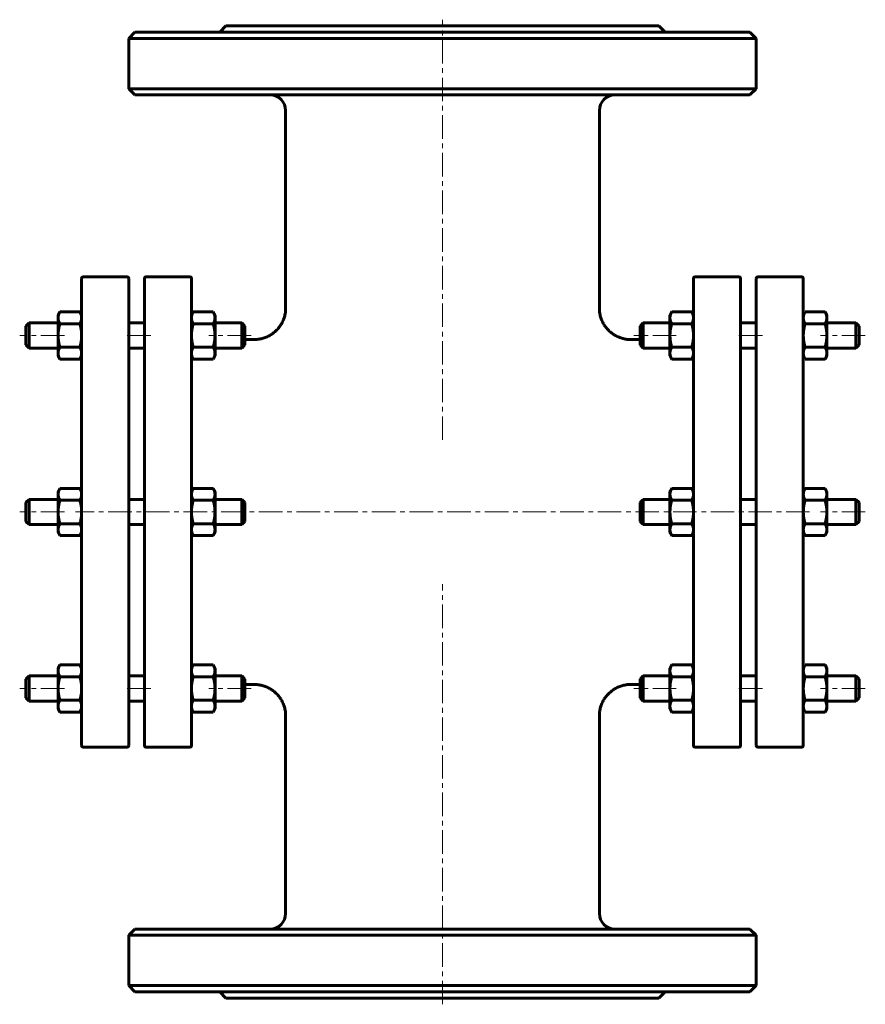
# Model space of a CAD drawing. Header units: millimetres. Extents: x 323 to 593, y 50 to 364.
import ezdxf

# ---------------------------------------------------------------- set-up
doc = ezdxf.new("R2010")
doc.units = ezdxf.units.MM
doc.linetypes.add('K5LT_AXLED', pattern=[12, 7.5, -1.5, 1.5, -1.5])
doc.linetypes.add('K5LT_BASIC', pattern=[0])
doc.layers.add('Системный слой (1)', color=7, linetype='Continuous', true_color=0x6c6c6c)

# ---------------------------------------------------------------- blocks, each defined once
blk = doc.blocks.new('U0')
at = {"layer": 'Системный слой (1)', "linetype": 'K5LT_BASIC', "lineweight": 60}
for p, q in [((395.13, 152.27), (398.13, 152.27)), ((518.14, 152.27), (521.13, 152.27))]:
    blk.add_line(p, q, dxfattribs=at)
blk = doc.blocks.new('U1')
at = {"layer": 'Системный слой (1)', "linetype": 'K5LT_BASIC', "lineweight": 60}
for p, q in [((395.13, 262.27), (398.14, 262.27)), ((518.13, 262.27), (521.13, 262.27))]:
    blk.add_line(p, q, dxfattribs=at)

msp = doc.modelspace()

# ---------------------------------------------------------------- linework, layer by layer
at = {"layer": 'Системный слой (1)', "linetype": 'K5LT_AXLED', "lineweight": 18}
for p, q in [((458.13, 230.27), (458.13, 364.27)), ((337.63, 263.56), (323.38, 263.56)), ((365.13, 263.56), (356.13, 263.56)), ((397.13, 263.56), (383.63, 263.56)), ((532.63, 263.56), (519.13, 263.56)), ((560.13, 263.56), (551.13, 263.56)), ((592.88, 263.56), (578.63, 263.56)), ((337.63, 207.27), (323.38, 207.27)), ((575.13, 207.27), (341.13, 207.27)), ((592.88, 207.27), (578.63, 207.27)), ((458.13, 50.27), (458.13, 184.27)), ((337.63, 150.98), (323.38, 150.98)), ((365.13, 150.98), (356.13, 150.98)), ((397.13, 150.98), (383.63, 150.98)), ((532.63, 150.98), (519.13, 150.98)), ((560.13, 150.98), (551.13, 150.98)), ((592.88, 150.98), (578.63, 150.98))]:
    msp.add_line(p, q, dxfattribs=at)
at = {"layer": 'Системный слой (1)', "linetype": 'K5LT_BASIC', "lineweight": 60}
for p, q in [((389.13, 362.27), (387.13, 360.27)), ((389.13, 362.27), (527.13, 362.27)), ((527.13, 362.27), (529.13, 360.27)), ((360.13, 360.27), (358.13, 358.27)), ((358.13, 342.27), (358.13, 358.27)), ((358.13, 358.27), (558.13, 358.27)), ((360.13, 360.27), (556.13, 360.27)), ((556.13, 360.27), (558.13, 358.27)), ((558.13, 342.27), (558.13, 358.27)), ((360.13, 340.27), (358.13, 342.27)), ((558.13, 342.27), (358.13, 342.27)), ((556.13, 340.27), (558.13, 342.27)), ((360.13, 340.27), (556.13, 340.27)), ((408.14, 272.27), (408.13, 335.27)), ((508.13, 272.27), (508.13, 335.27)), ((343.13, 132.77), (343.13, 281.77)), ((343.63, 282.27), (357.63, 282.27)), ((358.13, 281.77), (358.13, 132.77)), ((363.13, 132.77), (363.13, 281.77)), ((377.63, 282.27), (363.63, 282.27)), ((378.13, 281.77), (378.13, 132.77)), ((538.13, 281.77), (538.13, 132.77)), ((552.63, 282.27), (538.63, 282.27)), ((553.13, 132.77), (553.13, 281.77)), ((558.13, 281.77), (558.13, 132.77)), ((558.63, 282.27), (572.63, 282.27)), ((573.13, 132.77), (573.13, 281.77)), ((335.63, 270.06), (336.21, 271.06)), ((335.63, 269.19), (335.63, 270.06)), ((336.21, 271.06), (342.55, 271.06)), ((343.13, 270.06), (342.55, 271.06)), ((378.13, 270.06), (378.71, 271.06)), ((378.71, 271.06), (385.05, 271.06)), ((385.63, 270.06), (385.05, 271.06)), ((385.63, 270.06), (385.63, 269.19)), ((530.63, 270.06), (531.21, 271.06)), ((530.63, 269.19), (530.63, 270.06)), ((531.21, 271.06), (537.55, 271.06)), ((538.13, 270.06), (537.55, 271.06)), ((573.13, 270.06), (573.71, 271.06)), ((573.71, 271.06), (580.05, 271.06)), ((580.63, 270.06), (580.05, 271.06)), ((580.63, 270.06), (580.63, 269.19)), ((325.38, 266.56), (326.38, 267.56)), ((326.38, 267.56), (326.38, 259.56)), ((326.38, 267.56), (335.63, 267.56)), ((335.63, 263.56), (335.63, 269.19)), ((336.21, 267.31), (342.55, 267.31)), ((358.13, 267.56), (363.13, 267.56)), ((378.71, 267.31), (385.05, 267.31)), ((385.63, 269.19), (385.63, 263.56)), ((385.63, 267.56), (394.13, 267.56)), ((395.13, 266.56), (394.13, 267.56)), ((394.13, 259.56), (394.13, 267.56)), ((521.13, 266.56), (522.13, 267.56)), ((522.13, 259.56), (522.13, 267.56)), ((522.13, 267.56), (530.63, 267.56)), ((530.63, 263.56), (530.63, 269.19)), ((531.21, 267.31), (537.55, 267.31)), ((553.13, 267.56), (558.13, 267.56)), ((573.71, 267.31), (580.05, 267.31)), ((580.63, 269.19), (580.63, 263.56)), ((580.63, 267.56), (589.88, 267.56)), ((589.88, 267.56), (589.88, 259.56)), ((590.88, 266.56), (589.88, 267.56)), ((325.38, 260.56), (325.38, 266.56)), ((395.13, 266.56), (395.13, 260.56)), ((521.13, 266.56), (521.13, 260.56)), ((590.88, 260.56), (590.88, 266.56)), ((335.63, 257.93), (335.63, 263.56)), ((385.63, 263.56), (385.63, 257.93)), ((398.14, 262.27), (398.14, 262.27)), ((518.13, 262.27), (518.13, 262.27)), ((530.63, 257.93), (530.63, 263.56)), ((580.63, 263.56), (580.63, 257.93)), ((325.38, 260.56), (326.38, 259.56)), ((326.38, 259.56), (335.63, 259.56)), ((335.63, 257.06), (335.63, 257.93)), ((336.21, 259.81), (342.55, 259.81)), ((358.13, 259.56), (363.13, 259.56)), ((378.71, 259.81), (385.05, 259.81)), ((385.63, 259.56), (394.13, 259.56)), ((385.63, 257.93), (385.63, 257.06)), ((395.13, 260.56), (394.13, 259.56)), ((521.13, 260.56), (522.13, 259.56)), ((522.13, 259.56), (530.63, 259.56)), ((530.63, 257.06), (530.63, 257.93)), ((531.21, 259.81), (537.55, 259.81)), ((553.13, 259.56), (558.13, 259.56)), ((573.71, 259.81), (580.05, 259.81)), ((580.63, 259.56), (589.88, 259.56)), ((580.63, 257.93), (580.63, 257.06)), ((590.88, 260.56), (589.88, 259.56)), ((335.63, 257.06), (336.21, 256.05)), ((336.21, 256.05), (342.55, 256.05)), ((343.13, 257.06), (342.55, 256.05)), ((378.13, 257.06), (378.71, 256.05)), ((378.71, 256.05), (385.05, 256.05)), ((385.63, 257.06), (385.05, 256.05)), ((530.63, 257.06), (531.21, 256.05)), ((531.21, 256.05), (537.55, 256.05)), ((538.13, 257.06), (537.55, 256.05)), ((573.13, 257.06), (573.71, 256.05)), ((573.71, 256.05), (580.05, 256.05)), ((580.63, 257.06), (580.05, 256.05)), ((335.63, 213.77), (336.21, 214.77)), ((335.63, 212.9), (335.63, 213.77)), ((336.21, 214.77), (342.55, 214.77)), ((343.13, 213.77), (342.55, 214.77)), ((378.13, 213.77), (378.71, 214.77)), ((378.71, 214.77), (385.05, 214.77)), ((385.63, 213.77), (385.05, 214.77)), ((385.63, 213.77), (385.63, 212.9)), ((530.63, 213.77), (531.21, 214.77)), ((530.63, 212.9), (530.63, 213.77)), ((531.21, 214.77), (537.55, 214.77)), ((538.13, 213.77), (537.55, 214.77)), ((573.13, 213.77), (573.71, 214.77)), ((573.71, 214.77), (580.05, 214.77)), ((580.63, 213.77), (580.05, 214.77)), ((580.63, 213.77), (580.63, 212.9)), ((325.38, 210.27), (326.38, 211.27)), ((326.38, 211.27), (326.38, 203.27)), ((326.38, 211.27), (335.63, 211.27)), ((335.63, 207.27), (335.63, 212.9)), ((336.21, 211.02), (342.55, 211.02)), ((358.13, 211.27), (363.13, 211.27)), ((378.71, 211.02), (385.05, 211.02)), ((385.63, 212.9), (385.63, 207.27)), ((385.63, 211.27), (394.13, 211.27)), ((394.13, 203.27), (394.13, 211.27)), ((395.13, 210.27), (394.13, 211.27)), ((521.13, 210.27), (522.13, 211.27)), ((522.13, 203.27), (522.13, 211.27)), ((522.13, 211.27), (530.63, 211.27)), ((530.63, 207.27), (530.63, 212.9)), ((531.21, 211.02), (537.55, 211.02)), ((553.13, 211.27), (558.13, 211.27)), ((573.71, 211.02), (580.05, 211.02)), ((580.63, 212.9), (580.63, 207.27)), ((580.63, 211.27), (589.88, 211.27)), ((590.88, 210.27), (589.88, 211.27)), ((589.88, 211.27), (589.88, 203.27)), ((325.38, 204.27), (325.38, 210.27)), ((335.63, 201.64), (335.63, 207.27)), ((385.63, 207.27), (385.63, 201.64)), ((395.13, 210.27), (395.13, 204.27)), ((521.13, 210.27), (521.13, 204.27)), ((530.63, 201.64), (530.63, 207.27)), ((580.63, 207.27), (580.63, 201.64)), ((590.88, 204.27), (590.88, 210.27)), ((325.38, 204.27), (326.38, 203.27)), ((395.13, 204.27), (394.13, 203.27)), ((521.13, 204.27), (522.13, 203.27)), ((590.88, 204.27), (589.88, 203.27)), ((326.38, 203.27), (335.63, 203.27)), ((335.63, 200.77), (335.63, 201.64)), ((336.21, 203.51), (342.55, 203.51)), ((358.13, 203.27), (363.13, 203.27)), ((378.71, 203.51), (385.05, 203.51)), ((385.63, 203.27), (394.13, 203.27)), ((385.63, 201.64), (385.63, 200.77)), ((522.13, 203.27), (530.63, 203.27)), ((530.63, 200.77), (530.63, 201.64)), ((531.21, 203.51), (537.55, 203.51)), ((553.13, 203.27), (558.13, 203.27)), ((573.71, 203.51), (580.05, 203.51)), ((580.63, 203.27), (589.88, 203.27)), ((580.63, 201.64), (580.63, 200.77)), ((335.63, 200.77), (336.21, 199.76)), ((336.21, 199.76), (342.55, 199.76)), ((343.13, 200.77), (342.55, 199.76)), ((378.13, 200.77), (378.71, 199.76)), ((378.71, 199.76), (385.05, 199.76)), ((385.63, 200.77), (385.05, 199.76)), ((530.63, 200.77), (531.21, 199.76)), ((531.21, 199.76), (537.55, 199.76)), ((538.13, 200.77), (537.55, 199.76)), ((573.13, 200.77), (573.71, 199.76)), ((573.71, 199.76), (580.05, 199.76)), ((580.63, 200.77), (580.05, 199.76)), ((335.63, 157.48), (336.21, 158.48)), ((335.63, 156.6), (335.63, 157.48)), ((336.21, 158.48), (342.55, 158.48)), ((343.13, 157.48), (342.55, 158.48)), ((378.13, 157.48), (378.71, 158.48)), ((378.71, 158.48), (385.05, 158.48)), ((385.63, 157.48), (385.05, 158.48)), ((385.63, 157.48), (385.63, 156.6)), ((530.63, 157.48), (531.21, 158.48)), ((530.63, 156.6), (530.63, 157.48)), ((531.21, 158.48), (537.55, 158.48)), ((538.13, 157.48), (537.55, 158.48)), ((573.13, 157.48), (573.71, 158.48)), ((573.71, 158.48), (580.05, 158.48)), ((580.63, 157.48), (580.05, 158.48)), ((580.63, 157.48), (580.63, 156.6)), ((325.38, 153.98), (326.38, 154.98)), ((325.38, 147.98), (325.38, 153.98)), ((326.38, 154.98), (335.63, 154.98)), ((326.38, 154.98), (326.38, 146.98)), ((335.63, 150.98), (335.63, 156.6)), ((336.21, 154.73), (342.55, 154.73)), ((358.13, 154.98), (363.13, 154.98)), ((378.71, 154.73), (385.05, 154.73)), ((385.63, 156.6), (385.63, 150.98)), ((385.63, 154.98), (394.13, 154.98)), ((395.13, 153.98), (394.13, 154.98)), ((394.13, 146.98), (394.13, 154.98)), ((395.13, 153.98), (395.13, 147.98)), ((521.13, 153.98), (522.13, 154.98)), ((521.13, 153.98), (521.13, 147.98)), ((522.13, 154.98), (530.63, 154.98)), ((522.13, 146.98), (522.13, 154.98)), ((530.63, 150.98), (530.63, 156.6)), ((531.21, 154.73), (537.55, 154.73)), ((553.13, 154.98), (558.13, 154.98)), ((573.71, 154.73), (580.05, 154.73)), ((580.63, 156.6), (580.63, 150.98)), ((580.63, 154.98), (589.88, 154.98)), ((589.88, 154.98), (589.88, 146.98)), ((590.88, 153.98), (589.88, 154.98)), ((590.88, 147.98), (590.88, 153.98)), ((335.63, 145.35), (335.63, 150.98)), ((385.63, 150.98), (385.63, 145.35)), ((530.63, 145.35), (530.63, 150.98)), ((580.63, 150.98), (580.63, 145.35)), ((325.38, 147.98), (326.38, 146.98)), ((395.13, 147.98), (394.13, 146.98)), ((521.13, 147.98), (522.13, 146.98)), ((590.88, 147.98), (589.88, 146.98)), ((326.38, 146.98), (335.63, 146.98)), ((335.63, 144.48), (335.63, 145.35)), ((335.63, 144.48), (336.21, 143.47)), ((336.21, 147.22), (342.55, 147.22)), ((343.13, 144.48), (342.55, 143.47)), ((358.13, 146.98), (363.13, 146.98)), ((378.13, 144.48), (378.71, 143.47)), ((378.71, 147.22), (385.05, 147.22)), ((385.63, 144.48), (385.05, 143.47)), ((385.63, 146.98), (394.13, 146.98)), ((385.63, 145.35), (385.63, 144.48)), ((522.13, 146.98), (530.63, 146.98)), ((530.63, 144.48), (530.63, 145.35)), ((530.63, 144.48), (531.21, 143.47)), ((531.21, 147.22), (537.55, 147.22)), ((538.13, 144.48), (537.55, 143.47)), ((553.13, 146.98), (558.13, 146.98)), ((573.13, 144.48), (573.71, 143.47)), ((573.71, 147.22), (580.05, 147.22)), ((580.63, 144.48), (580.05, 143.47)), ((580.63, 146.98), (589.88, 146.98)), ((580.63, 145.35), (580.63, 144.48)), ((336.21, 143.47), (342.55, 143.47)), ((378.71, 143.47), (385.05, 143.47)), ((408.13, 79.27), (408.13, 142.27)), ((408.13, 142.27), (408.13, 142.27)), ((508.13, 79.27), (508.14, 142.27)), ((508.14, 142.27), (508.14, 142.27)), ((531.21, 143.47), (537.55, 143.47)), ((573.71, 143.47), (580.05, 143.47)), ((343.63, 132.27), (357.63, 132.27)), ((377.63, 132.27), (363.63, 132.27)), ((552.63, 132.27), (538.63, 132.27)), ((558.63, 132.27), (572.63, 132.27)), ((360.13, 74.27), (358.13, 72.27)), ((358.13, 72.27), (558.13, 72.27)), ((358.13, 56.27), (358.13, 72.27)), ((556.13, 74.27), (360.13, 74.27)), ((556.13, 74.27), (558.13, 72.27)), ((558.13, 56.27), (558.13, 72.27)), ((558.13, 56.27), (358.13, 56.27)), ((360.13, 54.27), (358.13, 56.27)), ((360.13, 54.27), (556.13, 54.27)), ((389.13, 52.27), (387.13, 54.27)), ((527.13, 52.27), (529.13, 54.27)), ((556.13, 54.27), (558.13, 56.27)), ((389.13, 52.27), (527.13, 52.27))]:
    msp.add_line(p, q, dxfattribs=at)
for centre, radius, start, end in [((403.13, 335.27), 5, 0, 90), ((513.13, 335.27), 5, 90, 180), ((343.63, 281.77), 0.5, 90, 180), ((357.63, 281.77), 0.5, 0, 90), ((363.63, 281.77), 0.5, 90, 180), ((377.63, 281.77), 0.5, 0, 90), ((538.63, 281.77), 0.5, 90, 180), ((552.63, 281.77), 0.5, 0, 90), ((558.63, 281.77), 0.5, 90, 180), ((572.63, 281.77), 0.5, 0, 90), ((343.63, 132.77), 0.5, 180, 270), ((357.63, 132.77), 0.5, 270, 0), ((363.63, 132.77), 0.5, 180, 270), ((377.63, 132.77), 0.5, 270, 0), ((538.63, 132.77), 0.5, 180, 270), ((552.63, 132.77), 0.5, 270, 0), ((558.63, 132.77), 0.5, 180, 270), ((572.63, 132.77), 0.5, 270, 0), ((403.13, 79.27), 5, 270, 0), ((513.13, 79.27), 5, 180, 270)]:
    msp.add_arc(centre, radius, start, end, dxfattribs=at)
for points in [[(336.21, 271.06), (335.63, 270.06), (335.63, 269.19)], [(343.13, 269.19), (343.13, 270.06), (342.55, 271.06)], [(378.71, 271.06), (378.13, 270.06), (378.13, 269.19)], [(385.63, 269.19), (385.63, 270.06), (385.05, 271.06)], [(531.21, 271.06), (530.63, 270.06), (530.63, 269.19)], [(538.13, 269.19), (538.13, 270.06), (537.55, 271.06)], [(573.71, 271.06), (573.13, 270.06), (573.13, 269.19)], [(580.63, 269.19), (580.63, 270.06), (580.05, 271.06)], [(335.63, 269.19), (335.63, 268.32), (336.21, 267.31)], [(336.21, 267.31), (335.63, 265.3), (335.63, 263.56)], [(342.55, 267.31), (343.13, 268.32), (343.13, 269.19)], [(343.13, 263.56), (343.13, 265.3), (342.55, 267.31)], [(378.13, 269.19), (378.13, 268.32), (378.71, 267.31)], [(378.71, 267.31), (378.13, 265.3), (378.13, 263.56)], [(385.05, 267.31), (385.63, 268.32), (385.63, 269.19)], [(385.63, 263.56), (385.63, 265.3), (385.05, 267.31)], [(530.63, 269.19), (530.63, 268.32), (531.21, 267.31)], [(531.21, 267.31), (530.63, 265.3), (530.63, 263.56)], [(537.55, 267.31), (538.13, 268.32), (538.13, 269.19)], [(538.13, 263.56), (538.13, 265.3), (537.55, 267.31)], [(573.13, 269.19), (573.13, 268.32), (573.71, 267.31)], [(573.71, 267.31), (573.13, 265.3), (573.13, 263.56)], [(580.05, 267.31), (580.63, 268.32), (580.63, 269.19)], [(580.63, 263.56), (580.63, 265.3), (580.05, 267.31)], [(335.63, 263.56), (335.63, 261.82), (336.21, 259.81)], [(342.55, 259.81), (343.13, 261.82), (343.13, 263.56)], [(378.13, 263.56), (378.13, 261.82), (378.71, 259.81)], [(385.05, 259.81), (385.63, 261.82), (385.63, 263.56)], [(530.63, 263.56), (530.63, 261.82), (531.21, 259.81)], [(537.55, 259.81), (538.13, 261.82), (538.13, 263.56)], [(573.13, 263.56), (573.13, 261.82), (573.71, 259.81)], [(580.05, 259.81), (580.63, 261.82), (580.63, 263.56)], [(336.21, 259.81), (335.63, 258.8), (335.63, 257.93)], [(335.63, 257.93), (335.63, 257.06), (336.21, 256.05)], [(343.13, 257.93), (343.13, 258.8), (342.55, 259.81)], [(342.55, 256.05), (343.13, 257.06), (343.13, 257.93)], [(378.71, 259.81), (378.13, 258.8), (378.13, 257.93)], [(378.13, 257.93), (378.13, 257.06), (378.71, 256.05)], [(385.63, 257.93), (385.63, 258.8), (385.05, 259.81)], [(385.05, 256.05), (385.63, 257.06), (385.63, 257.93)], [(531.21, 259.81), (530.63, 258.8), (530.63, 257.93)], [(530.63, 257.93), (530.63, 257.06), (531.21, 256.05)], [(538.13, 257.93), (538.13, 258.8), (537.55, 259.81)], [(537.55, 256.05), (538.13, 257.06), (538.13, 257.93)], [(573.71, 259.81), (573.13, 258.8), (573.13, 257.93)], [(573.13, 257.93), (573.13, 257.06), (573.71, 256.05)], [(580.63, 257.93), (580.63, 258.8), (580.05, 259.81)], [(580.05, 256.05), (580.63, 257.06), (580.63, 257.93)], [(336.21, 214.77), (335.63, 213.77), (335.63, 212.9)], [(343.13, 212.9), (343.13, 213.77), (342.55, 214.77)], [(378.71, 214.77), (378.13, 213.77), (378.13, 212.9)], [(385.63, 212.9), (385.63, 213.77), (385.05, 214.77)], [(531.21, 214.77), (530.63, 213.77), (530.63, 212.9)], [(538.13, 212.9), (538.13, 213.77), (537.55, 214.77)], [(573.71, 214.77), (573.13, 213.77), (573.13, 212.9)], [(580.63, 212.9), (580.63, 213.77), (580.05, 214.77)], [(335.63, 212.9), (335.63, 212.03), (336.21, 211.02)], [(336.21, 211.02), (335.63, 209.01), (335.63, 207.27)], [(342.55, 211.02), (343.13, 212.03), (343.13, 212.9)], [(343.13, 207.27), (343.13, 209.01), (342.55, 211.02)], [(378.13, 212.9), (378.13, 212.03), (378.71, 211.02)], [(378.71, 211.02), (378.13, 209.01), (378.13, 207.27)], [(385.05, 211.02), (385.63, 212.03), (385.63, 212.9)], [(385.63, 207.27), (385.63, 209.01), (385.05, 211.02)], [(530.63, 212.9), (530.63, 212.03), (531.21, 211.02)], [(531.21, 211.02), (530.63, 209.01), (530.63, 207.27)], [(537.55, 211.02), (538.13, 212.03), (538.13, 212.9)], [(538.13, 207.27), (538.13, 209.01), (537.55, 211.02)], [(573.13, 212.9), (573.13, 212.03), (573.71, 211.02)], [(573.71, 211.02), (573.13, 209.01), (573.13, 207.27)], [(580.05, 211.02), (580.63, 212.03), (580.63, 212.9)], [(580.63, 207.27), (580.63, 209.01), (580.05, 211.02)], [(335.63, 207.27), (335.63, 205.53), (336.21, 203.51)], [(342.55, 203.51), (343.13, 205.53), (343.13, 207.27)], [(378.13, 207.27), (378.13, 205.53), (378.71, 203.51)], [(385.05, 203.51), (385.63, 205.53), (385.63, 207.27)], [(530.63, 207.27), (530.63, 205.53), (531.21, 203.51)], [(537.55, 203.51), (538.13, 205.53), (538.13, 207.27)], [(573.13, 207.27), (573.13, 205.53), (573.71, 203.51)], [(580.05, 203.51), (580.63, 205.53), (580.63, 207.27)], [(336.21, 203.51), (335.63, 202.51), (335.63, 201.64)], [(335.63, 201.64), (335.63, 200.77), (336.21, 199.76)], [(343.13, 201.64), (343.13, 202.51), (342.55, 203.51)], [(342.55, 199.76), (343.13, 200.77), (343.13, 201.64)], [(378.71, 203.51), (378.13, 202.51), (378.13, 201.64)], [(378.13, 201.64), (378.13, 200.77), (378.71, 199.76)], [(385.63, 201.64), (385.63, 202.51), (385.05, 203.51)], [(385.05, 199.76), (385.63, 200.77), (385.63, 201.64)], [(531.21, 203.51), (530.63, 202.51), (530.63, 201.64)], [(530.63, 201.64), (530.63, 200.77), (531.21, 199.76)], [(538.13, 201.64), (538.13, 202.51), (537.55, 203.51)], [(537.55, 199.76), (538.13, 200.77), (538.13, 201.64)], [(573.71, 203.51), (573.13, 202.51), (573.13, 201.64)], [(573.13, 201.64), (573.13, 200.77), (573.71, 199.76)], [(580.63, 201.64), (580.63, 202.51), (580.05, 203.51)], [(580.05, 199.76), (580.63, 200.77), (580.63, 201.64)], [(336.21, 158.48), (335.63, 157.48), (335.63, 156.6)], [(343.13, 156.6), (343.13, 157.48), (342.55, 158.48)], [(378.71, 158.48), (378.13, 157.48), (378.13, 156.6)], [(385.63, 156.6), (385.63, 157.48), (385.05, 158.48)], [(531.21, 158.48), (530.63, 157.48), (530.63, 156.6)], [(538.13, 156.6), (538.13, 157.48), (537.55, 158.48)], [(573.71, 158.48), (573.13, 157.48), (573.13, 156.6)], [(580.63, 156.6), (580.63, 157.48), (580.05, 158.48)], [(335.63, 156.6), (335.63, 155.73), (336.21, 154.73)], [(336.21, 154.73), (335.63, 152.72), (335.63, 150.98)], [(342.55, 154.73), (343.13, 155.73), (343.13, 156.6)], [(343.13, 150.98), (343.13, 152.72), (342.55, 154.73)], [(378.13, 156.6), (378.13, 155.73), (378.71, 154.73)], [(378.71, 154.73), (378.13, 152.72), (378.13, 150.98)], [(385.05, 154.73), (385.63, 155.73), (385.63, 156.6)], [(385.63, 150.98), (385.63, 152.72), (385.05, 154.73)], [(530.63, 156.6), (530.63, 155.73), (531.21, 154.73)], [(531.21, 154.73), (530.63, 152.72), (530.63, 150.98)], [(537.55, 154.73), (538.13, 155.73), (538.13, 156.6)], [(538.13, 150.98), (538.13, 152.72), (537.55, 154.73)], [(573.13, 156.6), (573.13, 155.73), (573.71, 154.73)], [(573.71, 154.73), (573.13, 152.72), (573.13, 150.98)], [(580.05, 154.73), (580.63, 155.73), (580.63, 156.6)], [(580.63, 150.98), (580.63, 152.72), (580.05, 154.73)], [(335.63, 150.98), (335.63, 149.23), (336.21, 147.22)], [(342.55, 147.22), (343.13, 149.23), (343.13, 150.98)], [(378.13, 150.98), (378.13, 149.23), (378.71, 147.22)], [(385.05, 147.22), (385.63, 149.23), (385.63, 150.98)], [(530.63, 150.98), (530.63, 149.23), (531.21, 147.22)], [(537.55, 147.22), (538.13, 149.23), (538.13, 150.98)], [(573.13, 150.98), (573.13, 149.23), (573.71, 147.22)], [(580.05, 147.22), (580.63, 149.23), (580.63, 150.98)], [(336.21, 147.22), (335.63, 146.22), (335.63, 145.35)], [(335.63, 145.35), (335.63, 144.48), (336.21, 143.47)], [(343.13, 145.35), (343.13, 146.22), (342.55, 147.22)], [(342.55, 143.47), (343.13, 144.48), (343.13, 145.35)], [(378.71, 147.22), (378.13, 146.22), (378.13, 145.35)], [(378.13, 145.35), (378.13, 144.48), (378.71, 143.47)], [(385.63, 145.35), (385.63, 146.22), (385.05, 147.22)], [(385.05, 143.47), (385.63, 144.48), (385.63, 145.35)], [(531.21, 147.22), (530.63, 146.22), (530.63, 145.35)], [(530.63, 145.35), (530.63, 144.48), (531.21, 143.47)], [(538.13, 145.35), (538.13, 146.22), (537.55, 147.22)], [(537.55, 143.47), (538.13, 144.48), (538.13, 145.35)], [(573.71, 147.22), (573.13, 146.22), (573.13, 145.35)], [(573.13, 145.35), (573.13, 144.48), (573.71, 143.47)], [(580.63, 145.35), (580.63, 146.22), (580.05, 147.22)], [(580.05, 143.47), (580.63, 144.48), (580.63, 145.35)]]:
    msp.add_rational_spline(points, [1, 1.0379548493, 1], degree=2, dxfattribs=at)
for points, knots in [([(408.14, 272.27), (408.14, 272.26), (408.14, 272.26), (408.14, 272.26), (408.14, 272.25), (408.14, 272.25), (408.14, 272.24), (408.14, 272.23), (408.14, 272.22), (408.14, 272.19), (408.14, 272.17), (408.13, 272.11), (408.13, 272.08), (408.13, 271.96), (408.13, 271.89), (408.12, 271.67), (408.11, 271.52), (408.07, 271.08), (408.03, 270.79), (407.9, 270.07), (407.79, 269.65), (407.53, 268.81), (407.37, 268.41), (407, 267.62), (406.79, 267.24), (406.33, 266.53), (406.09, 266.19), (405.54, 265.54), (405.24, 265.22), (404.6, 264.63), (404.27, 264.36), (403.58, 263.87), (403.22, 263.65), (402.46, 263.24), (402.05, 263.06), (401.21, 262.75), (400.77, 262.62), (399.9, 262.42), (399.46, 262.35), (398.72, 262.28), (398.43, 262.27), (398.14, 262.27)], [0, 0, 0, 0, 0.006684, 0.006684, 0.017377, 0.017377, 0.037428, 0.037428, 0.076192, 0.076192, 0.152384, 0.152384, 0.303432, 0.303432, 0.602853, 0.602853, 1.196349, 1.196349, 2.372647, 2.372647, 4.125827, 4.125827, 5.878883, 5.878883, 7.606711, 7.606711, 9.277722, 9.277722, 11.031688, 11.031688, 12.754773, 12.754773, 14.432993, 14.432993, 16.225295, 16.225295, 18.035001, 18.035001, 19.828031, 19.828031, 20.999666, 20.999666, 20.999666, 20.999666]), ([(508.13, 272.27), (508.13, 272.26), (508.13, 272.26), (508.13, 272.25), (508.13, 272.25), (508.13, 272.24), (508.13, 272.23), (508.13, 272.21), (508.13, 272.19), (508.13, 272.15), (508.13, 272.13), (508.14, 272.04), (508.14, 271.99), (508.14, 271.83), (508.15, 271.73), (508.17, 271.43), (508.19, 271.22), (508.26, 270.63), (508.33, 270.24), (508.53, 269.44), (508.67, 269.02), (508.99, 268.21), (509.17, 267.81), (509.59, 267.06), (509.82, 266.69), (510.34, 265.99), (510.62, 265.65), (511.23, 265.02), (511.55, 264.73), (512.22, 264.2), (512.56, 263.95), (513.29, 263.51), (513.68, 263.31), (514.49, 262.95), (514.91, 262.8), (515.77, 262.54), (516.21, 262.45), (517.15, 262.3), (517.64, 262.27), (518.13, 262.27)], [0, 0, 0, 0, 0.010694, 0.010694, 0.026734, 0.026734, 0.056141, 0.056141, 0.112283, 0.112283, 0.221893, 0.221893, 0.435765, 0.435765, 0.852816, 0.852816, 1.665531, 1.665531, 3.248187, 3.248187, 5.004396, 5.004396, 6.742435, 6.742435, 8.477222, 8.477222, 10.236085, 10.236085, 11.976694, 11.976694, 13.671394, 13.671394, 15.407229, 15.407229, 17.212879, 17.212879, 19.017676, 19.017676, 20.998329, 20.998329, 20.998329, 20.998329]), ([(408.13, 142.27), (408.13, 142.27), (408.13, 142.27), (408.13, 142.27), (408.13, 142.28), (408.13, 142.28), (408.13, 142.29), (408.13, 142.3), (408.13, 142.31), (408.13, 142.34), (408.13, 142.36), (408.13, 142.42), (408.13, 142.46), (408.13, 142.57), (408.13, 142.64), (408.12, 142.86), (408.11, 143.01), (408.07, 143.45), (408.03, 143.74), (407.9, 144.46), (407.79, 144.88), (407.53, 145.71), (407.37, 146.12), (407, 146.9), (406.79, 147.28), (406.34, 147.99), (406.1, 148.33), (405.55, 148.98), (405.25, 149.3), (404.62, 149.89), (404.29, 150.16), (403.6, 150.65), (403.24, 150.87), (402.48, 151.28), (402.07, 151.46), (401.23, 151.78), (400.8, 151.91), (399.93, 152.11), (399.49, 152.18), (398.74, 152.25), (398.44, 152.27), (398.13, 152.27)], [0, 0, 0, 0, 0.006684, 0.006684, 0.017379, 0.017379, 0.037431, 0.037431, 0.076199, 0.076199, 0.152398, 0.152398, 0.303459, 0.303459, 0.602908, 0.602908, 1.196457, 1.196457, 2.372863, 2.372863, 4.120863, 4.120863, 5.869384, 5.869384, 7.593452, 7.593452, 9.249318, 9.249318, 11.002007, 11.002007, 12.723262, 12.723262, 14.396595, 14.396595, 16.183519, 16.183519, 17.988021, 17.988021, 19.776395, 19.776395, 20.999666, 20.999666, 20.999666, 20.999666]), ([(508.14, 142.27), (508.14, 142.27), (508.14, 142.27), (508.14, 142.28), (508.14, 142.28), (508.14, 142.29), (508.14, 142.3), (508.14, 142.32), (508.14, 142.34), (508.14, 142.38), (508.14, 142.41), (508.14, 142.49), (508.14, 142.54), (508.14, 142.7), (508.15, 142.8), (508.17, 143.11), (508.19, 143.31), (508.26, 143.9), (508.34, 144.29), (508.54, 145.09), (508.67, 145.51), (508.99, 146.32), (509.17, 146.71), (509.59, 147.47), (509.82, 147.83), (510.34, 148.53), (510.62, 148.87), (511.22, 149.5), (511.54, 149.79), (512.21, 150.33), (512.55, 150.57), (513.28, 151.01), (513.66, 151.21), (514.46, 151.57), (514.88, 151.73), (515.74, 151.98), (516.18, 152.08), (517.12, 152.23), (517.63, 152.27), (518.14, 152.27)], [0, 0, 0, 0, 0.010695, 0.010695, 0.026736, 0.026736, 0.056147, 0.056147, 0.112293, 0.112293, 0.221913, 0.221913, 0.435804, 0.435804, 0.852893, 0.852893, 1.665682, 1.665682, 3.248482, 3.248482, 4.999791, 4.999791, 6.733718, 6.733718, 8.465079, 8.465079, 10.221507, 10.221507, 11.960733, 11.960733, 13.652483, 13.652483, 15.366531, 15.366531, 17.166844, 17.166844, 18.966743, 18.966743, 20.998329, 20.998329, 20.998329, 20.998329])]:
    msp.add_open_spline(points, degree=3, knots=knots, dxfattribs=at)

# ---------------------------------------------------------------- block references
at = {"layer": 'Системный слой (1)'}
for name in ['U1', 'U0']:
    msp.add_blockref(name, (0, 0), dxfattribs=at)

doc.saveas('drawing.dxf')
